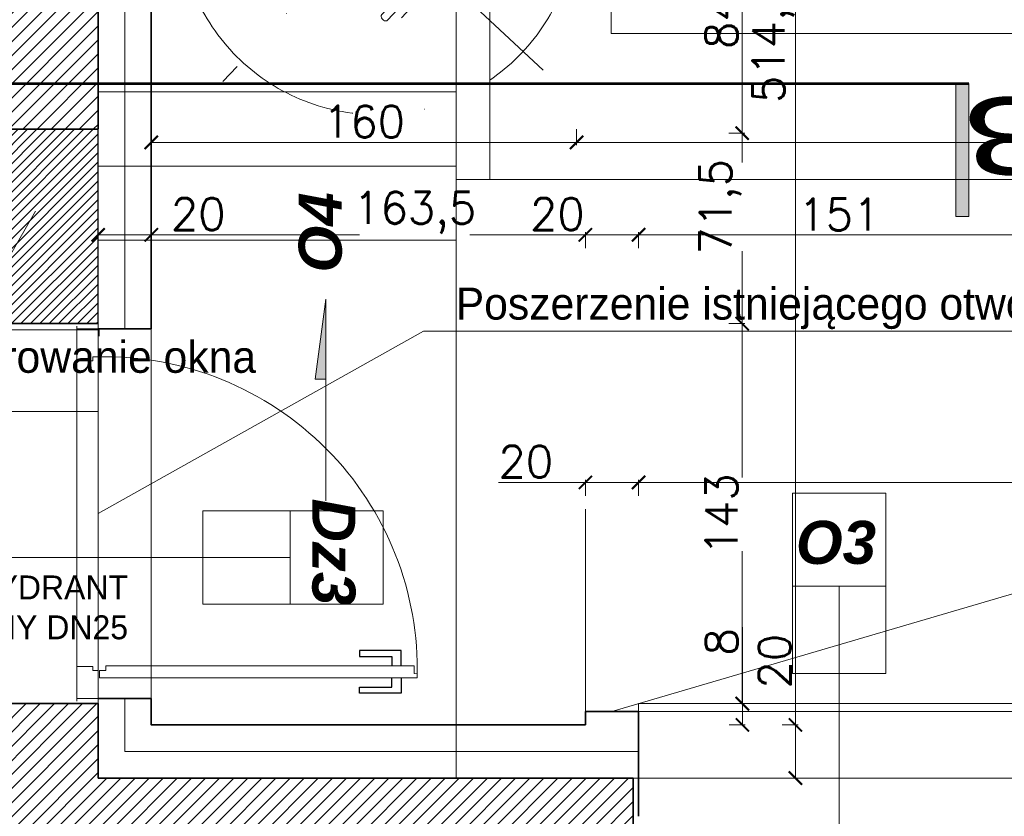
# Model space of a CAD drawing. Header units: millimetres. Extents: x -740 to 33545, y -26688 to 22494.
# Tile 173 of 256: x 9895 to 10265, y 10820 to 11120. Entities that reach past the tile are written whole.
import ezdxf
from ezdxf.lldxf.tags import DXFTag

# ---------------------------------------------------------------- set-up
doc = ezdxf.new("R2010")
doc.units = ezdxf.units.MM
doc.header["$MEASUREMENT"] = 0
doc.linetypes.add('ACAD_ISO10W100', pattern=[18, 12, -3, 0, -3])
doc.layers.get('Defpoints').update_dxf_attribs({"color": 252})
for name, color, linetype, lineweight in [('A_istniejące ściany', 252, 'Continuous', 35), ('A_izolacja', 252, 'Continuous', 9), ('A_l.przerywana', 252, 'ICAD_ISO03W100', 9), ('A_opisy', 252, 'Continuous', 15), ('k_wyburzenia widoczne', 252, 'PNEUMATIC2', 18), ('l. przekrojowa', 252, 'Continuous', 30), ('l.przerywana', 252, 'ICAD_ISO03W100', 5), ('l.widokowa', 252, 'Continuous', 15), ('l.wypełnien', 252, 'Continuous', 5), ('Nowe_820-G Rysunki Obrazki_Nr_pióra__1', 252, 'Continuous', 13), ('szraf1', 252, 'Continuous', 5), ('wymiarowanie', 252, 'Continuous', 9)]:
    doc.layers.add(name, color=color, linetype=linetype, lineweight=lineweight)
doc.layers.add('D-opis', color=252, linetype='Continuous')
doc.layers.add('stolarka', color=252, linetype='Continuous')
doc.styles.add('ARIALL', font='GOTHIC.TTF', dxfattribs={"height": 40})
doc.styles.add('ROMANS', font='romans')
doc.styles.add('styl2', font='simplex.shx')
doc.linetypes.add('BATTING', pattern='A,0.00254,-2.54,[134,ltypeshp.shx,S=2.54,R=0,X=-2.54,Y=0],-5.08,[134,ltypeshp.shx,S=2.54,R=180,X=2.54,Y=0],-2.54', length=10.16254)
tags = doc.linetypes.add('DASH', pattern=[15, 10, -5]).pattern_tags.tags
tags[6:7] = [DXFTag(74, 4), DXFTag(75, 0), DXFTag(340, '0'), DXFTag(46, 0.0), DXFTag(50, 0.0), DXFTag(44, 0.0), DXFTag(45, 0.0)]
tags[4:5] = [DXFTag(74, 4), DXFTag(75, 0), DXFTag(340, '0'), DXFTag(46, 0.0), DXFTag(50, 0.0), DXFTag(44, 0.0), DXFTag(45, 0.0)]
tags = doc.linetypes.add('ICAD_ISO03W100', pattern=[30, 12, -18]).pattern_tags.tags
tags[6:7] = [DXFTag(74, 4), DXFTag(75, 0), DXFTag(340, '0'), DXFTag(46, 1.0), DXFTag(50, 0.0), DXFTag(44, 0.0), DXFTag(45, 0.0)]
tags[4:5] = [DXFTag(74, 4), DXFTag(75, 0), DXFTag(340, '0'), DXFTag(46, 1.0), DXFTag(50, 0.0), DXFTag(44, 0.0), DXFTag(45, 0.0)]
doc.linetypes.add('PNEUMATIC2', pattern='A,0.5,-0.25,["//",Standard,S=0.2,R=0,X=-0.1,Y=-0.1],-0.25', length=1)
doc.dimstyles.new('Skala 1-50', dxfattribs={"dimtxt": 12, "dimasz": 5, "dimexe": 1, "dimexo": 1, "dimgap": 1.5, "dimtad": 1, "dimdec": 1, "dimrnd": 0.5, "dimtxsty": 'styl2', "dimblk": 'ARCHTICK', "dimcen": 5, "dimadec": 0, "dimazin": 0, "dimtfac": 1, "dimtdec": 1, "dimtmove": 1, "dimatfit": 3, "dimldrblk": 'ARCHTICK', "dimfxl": 0, "dimlwd": -1, "dimlwe": -1, "dimarcsym": 0})

# ---------------------------------------------------------------- blocks, each defined once
blk = doc.blocks.new('FOTEL-K')
at = {"linetype": 'ACAD_ISO10W100'}
for p, q in [((5.633, 7.569), (-5.633, -7.569)), ((7.569, -5.633), (-7.569, 5.633))]:
    blk.add_line(p, q, dxfattribs=at)
for p, q in [((0.222, 4.361), (4.187, 1.41)), ((-0.001, 2.861), (-0.108, 2.718)), ((-0.108, 2.718), (0.638, 2.163)), ((0.798, 2.266), (-0.001, 2.861)), ((1.062, 2.419), (5.201, -0.661)), ((1.629, 2.451), (1.412, 2.159)), ((1.827, 2.303), (1.61, 2.011)), ((-2.741, -0.82), (-2.635, -0.677)), ((-2.635, -0.677), (-1.889, -1.232)), ((-1.941, -1.415), (-2.741, -0.82)), ((6.489, -2.135), (5.265, -1.224)), ((6.591, -1.997), (5.367, -1.086)), ((-4.113, -1.465), (-0.148, -4.416)), ((5.289, -1.263), (2.729, -4.704)), ((2.127, -4.792), (-2.012, -1.712)), ((-1.663, -1.972), (-1.907, -2.301)), ((-1.465, -2.119), (-1.709, -2.448)), ((3.805, -5.74), (2.581, -4.829)), ((3.908, -5.603), (2.684, -4.692))]:
    blk.add_line(p, q)
for points in [[(4.297, 0.733), (4.246, 0.664, -0.414214), (4.065, 0.637), (-0.557, 4.077, -0.414214), (-0.584, 4.258), (-0.532, 4.327, -0.414214), (-0.352, 4.353), (4.271, 0.913, -0.414214)], [(6.473, -0.994), (6.427, -1.056, -0.414214), (6.307, -1.074), (5.103, -0.178, -0.414214), (5.085, -0.058), (5.132, 0.004, -0.414214), (5.252, 0.022), (6.456, -0.874, -0.414214)], [(0.556, -4.295), (0.505, -4.364, -0.414214), (0.324, -4.39), (-4.298, -0.95, -0.414214), (-4.325, -0.769), (-4.273, -0.7, -0.414214), (-4.093, -0.674), (0.53, -4.114, -0.414214)], [(2.811, -5.915), (2.857, -5.853, 0.414214), (2.839, -5.733), (1.636, -4.837, 0.414214), (1.515, -4.855), (1.469, -4.917, 0.414214), (1.487, -5.037), (2.691, -5.933, 0.414214)]]:
    blk.add_lwpolyline(points, format="xyb", close=True)
for points in [[(7.655, -2.789), (6.591, -1.997), (5.464, -3.512), (6.527, -4.304)], [(4.869, -6.532), (3.805, -5.74), (4.933, -4.225), (5.997, -5.017)]]:
    blk.add_lwpolyline(points, close=True)
blk.add_circle((0, 0), 8.291, dxfattribs=at)
for centre, radius, start, end in [((4.045, -3.01), 6.195, 118.7855, 167.9004), ((4.33, -3.223), 6.195, 118.7855, 167.9004), ((4.944, -1.006), 0.43, 323.343, 53.343), ((2.384, -4.447), 0.43, 233.343, 323.343)]:
    blk.add_arc(centre, radius, start, end)
blk = doc.blocks.new('_ArchTick')
at = {"color": 0, "linetype": 'ByBlock', "const_width": 0.15}
blk.add_lwpolyline([(-0.5, -0.5), (0.5, 0.5)], dxfattribs=at)
blk = doc.blocks.new('*D1753')
at = {"layer": 'Defpoints', "color": 0}
for p in [(9944.19, 11118.9), (10104.19, 11114.5), (10104.19, 11073.53)]:
    blk.add_point(p, dxfattribs=at)
at = {"layer": 'wymiarowanie', "color": 0}
for p, q in [((9944.19, 11078.53), (9944.19, 11072.53)), ((10104.19, 11078.53), (10104.19, 11072.53)), ((9944.19, 11073.53), (10104.19, 11073.53))]:
    blk.add_line(p, q, dxfattribs=at)
at = {"layer": 'wymiarowanie', "color": 0, "xscale": 5, "yscale": 5, "zscale": 5, "rotation": 180}
blk.add_blockref('_ArchTick', (9944.19, 11073.53), dxfattribs=at)
at = {"layer": 'wymiarowanie', "color": 0, "xscale": 5, "yscale": 5, "zscale": 5}
blk.add_blockref('_ArchTick', (10104.19, 11073.53), dxfattribs=at)
at = {"layer": 'wymiarowanie', "color": 0, "insert": (10024.19, 11081.33), "char_height": 12, "attachment_point": 5, "style": 'styl2'}
blk.add_mtext('160', dxfattribs=at)
blk = doc.blocks.new('*D1754')
at = {"layer": 'Defpoints', "color": 0}
for p in [(10104.19, 11114.5), (10706.25, 11114.5), (10706.25, 11073.53)]:
    blk.add_point(p, dxfattribs=at)
at = {"layer": 'wymiarowanie', "color": 0}
for p, q in [((10104.19, 11078.53), (10104.19, 11072.53)), ((10706.25, 11078.53), (10706.25, 11072.53)), ((10104.19, 11073.53), (10706.25, 11073.53))]:
    blk.add_line(p, q, dxfattribs=at)
at = {"layer": 'wymiarowanie', "color": 0, "xscale": 5, "yscale": 5, "zscale": 5, "rotation": 180}
blk.add_blockref('_ArchTick', (10104.19, 11073.53), dxfattribs=at)
at = {"layer": 'wymiarowanie', "color": 0, "xscale": 5, "yscale": 5, "zscale": 5}
blk.add_blockref('_ArchTick', (10706.25, 11073.53), dxfattribs=at)
at = {"layer": 'wymiarowanie', "color": 0, "insert": (10405.22, 11081.33), "char_height": 12, "attachment_point": 5, "style": 'styl2'}
blk.add_mtext('602', dxfattribs=at)
blk = doc.blocks.new('*D1892')
at = {"layer": 'Defpoints', "color": 0}
for p in [(10127.49, 10945.57), (10107.49, 10859.32), (10127.49, 10859.32)]:
    blk.add_point(p, dxfattribs=at)
at = {"layer": 'wymiarowanie', "color": 0}
for p, q in [((10107.49, 10945.57), (10074.83, 10945.57)), ((10107.49, 10940.57), (10107.49, 10946.57)), ((10107.49, 10945.57), (10127.49, 10945.57)), ((10127.49, 10940.57), (10127.49, 10946.57))]:
    blk.add_line(p, q, dxfattribs=at)
at = {"layer": 'wymiarowanie', "color": 0, "xscale": 5, "yscale": 5, "zscale": 5, "rotation": 180}
blk.add_blockref('_ArchTick', (10107.49, 10945.57), dxfattribs=at)
at = {"layer": 'wymiarowanie', "color": 0, "xscale": 5, "yscale": 5, "zscale": 5}
blk.add_blockref('_ArchTick', (10127.49, 10945.57), dxfattribs=at)
at = {"layer": 'wymiarowanie', "color": 0, "insert": (10085.07, 10953.37), "char_height": 12, "attachment_point": 5, "style": 'styl2'}
blk.add_mtext('20', dxfattribs=at)
blk = doc.blocks.new('*D1893')
at = {"layer": 'Defpoints', "color": 0}
for p in [(10641.65, 10945.57), (10127.49, 10859.32), (10641.65, 10859.32)]:
    blk.add_point(p, dxfattribs=at)
at = {"layer": 'wymiarowanie', "color": 0}
for p, q in [((10127.49, 10940.57), (10127.49, 10946.57)), ((10127.49, 10945.57), (10641.65, 10945.57)), ((10641.65, 10940.57), (10641.65, 10946.57))]:
    blk.add_line(p, q, dxfattribs=at)
at = {"layer": 'wymiarowanie', "color": 0, "xscale": 5, "yscale": 5, "zscale": 5, "rotation": 180}
blk.add_blockref('_ArchTick', (10127.49, 10945.57), dxfattribs=at)
at = {"layer": 'wymiarowanie', "color": 0, "xscale": 5, "yscale": 5, "zscale": 5}
blk.add_blockref('_ArchTick', (10641.65, 10945.57), dxfattribs=at)
at = {"layer": 'wymiarowanie', "color": 0, "insert": (10384.57, 10953.37), "char_height": 12, "attachment_point": 5, "style": 'styl2'}
blk.add_mtext('514', dxfattribs=at)
blk = doc.blocks.new('*D2100')
at = {"layer": 'Defpoints', "color": 0}
for p in [(10028.92, 11160.89), (10034.96, 11076.99), (10166.44, 11076.99)]:
    blk.add_point(p, dxfattribs=at)
at = {"layer": 'wymiarowanie', "color": 0}
for p, q in [((10161.44, 11160.89), (10167.44, 11160.89)), ((10166.44, 11160.89), (10166.44, 11076.99)), ((10161.44, 11076.99), (10167.44, 11076.99))]:
    blk.add_line(p, q, dxfattribs=at)
at = {"layer": 'wymiarowanie', "color": 0, "xscale": 5, "yscale": 5, "zscale": 5}
for p, rotation in [((10166.44, 11160.89), 90), ((10166.44, 11076.99), 270)]:
    blk.add_blockref('_ArchTick', p, dxfattribs=dict(at, rotation=rotation))
at = {"layer": 'wymiarowanie', "color": 0, "insert": (10158.64, 11118.94), "char_height": 12, "attachment_point": 5, "rotation": 90, "style": 'styl2'}
blk.add_mtext('84', dxfattribs=at)
blk = doc.blocks.new('*D2101')
at = {"layer": 'Defpoints', "color": 0}
for p in [(10034.96, 11076.99), (9924.19, 11005.32), (10166.44, 11005.32)]:
    blk.add_point(p, dxfattribs=at)
at = {"layer": 'wymiarowanie', "color": 0}
for p, q in [((10161.44, 11076.99), (10167.44, 11076.99)), ((10166.44, 11076.99), (10166.44, 11066)), ((10166.44, 11005.32), (10166.44, 11032.56)), ((10161.44, 11005.32), (10167.44, 11005.32))]:
    blk.add_line(p, q, dxfattribs=at)
at = {"layer": 'wymiarowanie', "color": 0, "xscale": 5, "yscale": 5, "zscale": 5}
for p, rotation in [((10166.44, 11076.99), 90), ((10166.44, 11005.32), 270)]:
    blk.add_blockref('_ArchTick', p, dxfattribs=dict(at, rotation=rotation))
at = {"layer": 'wymiarowanie', "color": 0, "insert": (10158.25, 11049.28), "char_height": 12, "attachment_point": 5, "rotation": 90, "style": 'styl2'}
blk.add_mtext('71,5', dxfattribs=at)
blk = doc.blocks.new('*D2103')
at = {"layer": 'Defpoints', "color": 0}
for p in [(9920.73, 11005.32), (9924.19, 10862.32), (10166.44, 10862.32)]:
    blk.add_point(p, dxfattribs=at)
at = {"layer": 'wymiarowanie', "color": 0}
for p, q in [((10161.44, 11005.32), (10167.44, 11005.32)), ((10166.44, 11005.32), (10166.44, 10947.43)), ((10166.44, 10862.32), (10166.44, 10919.7)), ((10161.44, 10862.32), (10167.44, 10862.32))]:
    blk.add_line(p, q, dxfattribs=at)
at = {"layer": 'wymiarowanie', "color": 0, "xscale": 5, "yscale": 5, "zscale": 5}
for p, rotation in [((10166.44, 11005.32), 90), ((10166.44, 10862.32), 270)]:
    blk.add_blockref('_ArchTick', p, dxfattribs=dict(at, rotation=rotation))
at = {"layer": 'wymiarowanie', "color": 0, "insert": (10158.64, 10933.56), "char_height": 12, "attachment_point": 5, "rotation": 90, "style": 'styl2'}
blk.add_mtext('143', dxfattribs=at)
blk = doc.blocks.new('*D2104')
at = {"layer": 'Defpoints', "color": 0}
for p in [(9924.19, 10862.32), (10041.42, 10854.32), (10166.55, 10854.32)]:
    blk.add_point(p, dxfattribs=at)
at = {"layer": 'wymiarowanie', "color": 0}
for p, q in [((10166.55, 10862.32), (10166.55, 10891.13)), ((10161.55, 10862.32), (10167.55, 10862.32)), ((10166.55, 10862.32), (10166.55, 10854.32)), ((10161.55, 10854.32), (10167.55, 10854.32))]:
    blk.add_line(p, q, dxfattribs=at)
at = {"layer": 'wymiarowanie', "color": 0, "xscale": 5, "yscale": 5, "zscale": 5}
for p, rotation in [((10166.55, 10862.32), 90), ((10166.55, 10854.32), 270)]:
    blk.add_blockref('_ArchTick', p, dxfattribs=dict(at, rotation=rotation))
at = {"layer": 'wymiarowanie', "color": 0, "insert": (10158.75, 10885.58), "char_height": 12, "attachment_point": 5, "rotation": 90, "style": 'styl2'}
blk.add_mtext('8', dxfattribs=at)
blk = doc.blocks.new('*D2106')
at = {"layer": 'Defpoints', "color": 0}
for p in [(10166.44, 11368.7), (10174.99, 10854.32), (10186.5, 10854.32)]:
    blk.add_point(p, dxfattribs=at)
at = {"layer": 'wymiarowanie', "color": 0}
for p, q in [((10181.5, 11368.7), (10187.5, 11368.7)), ((10186.5, 11368.7), (10186.5, 10854.32)), ((10181.5, 10854.32), (10187.5, 10854.32))]:
    blk.add_line(p, q, dxfattribs=at)
at = {"layer": 'wymiarowanie', "color": 0, "xscale": 5, "yscale": 5, "zscale": 5}
for p, rotation in [((10186.5, 11368.7), 90), ((10186.5, 10854.32), 270)]:
    blk.add_blockref('_ArchTick', p, dxfattribs=dict(at, rotation=rotation))
at = {"layer": 'wymiarowanie', "color": 0, "insert": (10178.15, 11111.51), "char_height": 12, "attachment_point": 5, "rotation": 90, "style": 'styl2'}
blk.add_mtext('514,5', dxfattribs=at)
blk = doc.blocks.new('*D2107')
at = {"layer": 'Defpoints', "color": 0}
for p in [(10174.99, 10854.32), (10171.87, 10834.32), (10186.5, 10834.32)]:
    blk.add_point(p, dxfattribs=at)
at = {"layer": 'wymiarowanie', "color": 0}
for p, q in [((10186.5, 10854.32), (10186.5, 10888.52)), ((10181.5, 10854.32), (10187.5, 10854.32)), ((10186.5, 10854.32), (10186.5, 10834.32)), ((10181.5, 10834.32), (10187.5, 10834.32))]:
    blk.add_line(p, q, dxfattribs=at)
at = {"layer": 'wymiarowanie', "color": 0, "xscale": 5, "yscale": 5, "zscale": 5}
for p, rotation in [((10186.5, 10854.32), 90), ((10186.5, 10834.32), 270)]:
    blk.add_blockref('_ArchTick', p, dxfattribs=dict(at, rotation=rotation))
at = {"layer": 'wymiarowanie', "color": 0, "insert": (10178.7, 10878.29), "char_height": 12, "attachment_point": 5, "rotation": 90, "style": 'styl2'}
blk.add_mtext('20', dxfattribs=at)
blk = doc.blocks.new('*D2112')
at = {"layer": 'Defpoints', "color": 0}
for p in [(9944.19, 11038.75), (9924.19, 10996.46), (9944.19, 10987.69)]:
    blk.add_point(p, dxfattribs=at)
at = {"layer": 'wymiarowanie', "color": 0}
for p, q in [((9924.19, 11033.75), (9924.19, 11039.75)), ((9924.19, 11038.75), (9944.19, 11038.75)), ((9944.19, 11033.75), (9944.19, 11039.75)), ((9944.19, 11038.75), (9972.07, 11038.75))]:
    blk.add_line(p, q, dxfattribs=at)
at = {"layer": 'wymiarowanie', "color": 0, "xscale": 5, "yscale": 5, "zscale": 5, "rotation": 180}
blk.add_blockref('_ArchTick', (9924.19, 11038.75), dxfattribs=at)
at = {"layer": 'wymiarowanie', "color": 0, "xscale": 5, "yscale": 5, "zscale": 5}
blk.add_blockref('_ArchTick', (9944.19, 11038.75), dxfattribs=at)
at = {"layer": 'wymiarowanie', "color": 0, "insert": (9961.83, 11046.55), "char_height": 12, "attachment_point": 5, "style": 'styl2'}
blk.add_mtext('20', dxfattribs=at)
blk = doc.blocks.new('*D2113')
at = {"layer": 'Defpoints', "color": 0}
for p in [(10107.49, 11038.75), (9944.19, 10987.69), (10107.49, 10935.57)]:
    blk.add_point(p, dxfattribs=at)
at = {"layer": 'wymiarowanie', "color": 0}
for p, q in [((9944.19, 11033.75), (9944.19, 11039.75)), ((9944.19, 11038.75), (10022.52, 11038.75)), ((10107.49, 11038.75), (10064.03, 11038.75)), ((10107.49, 11033.75), (10107.49, 11039.75))]:
    blk.add_line(p, q, dxfattribs=at)
at = {"layer": 'wymiarowanie', "color": 0, "xscale": 5, "yscale": 5, "zscale": 5, "rotation": 180}
blk.add_blockref('_ArchTick', (9944.19, 11038.75), dxfattribs=at)
at = {"layer": 'wymiarowanie', "color": 0, "xscale": 5, "yscale": 5, "zscale": 5}
blk.add_blockref('_ArchTick', (10107.49, 11038.75), dxfattribs=at)
at = {"layer": 'wymiarowanie', "color": 0, "insert": (10043.27, 11047.09), "char_height": 12, "attachment_point": 5, "style": 'styl2'}
blk.add_mtext('163,5', dxfattribs=at)
blk = doc.blocks.new('*D2114')
at = {"layer": 'Defpoints', "color": 0}
for p in [(10127.49, 11038.75), (10107.49, 10935.57), (10127.49, 10935.57)]:
    blk.add_point(p, dxfattribs=at)
at = {"layer": 'wymiarowanie', "color": 0}
for p, q in [((10107.49, 11033.75), (10107.49, 11039.75)), ((10107.49, 11038.75), (10127.49, 11038.75)), ((10127.49, 11033.75), (10127.49, 11039.75))]:
    blk.add_line(p, q, dxfattribs=at)
at = {"layer": 'wymiarowanie', "color": 0, "xscale": 5, "yscale": 5, "zscale": 5, "rotation": 180}
blk.add_blockref('_ArchTick', (10107.49, 11038.75), dxfattribs=at)
at = {"layer": 'wymiarowanie', "color": 0, "xscale": 5, "yscale": 5, "zscale": 5}
blk.add_blockref('_ArchTick', (10127.49, 11038.75), dxfattribs=at)
at = {"layer": 'wymiarowanie', "color": 0, "insert": (10096.94, 11046.55), "char_height": 12, "attachment_point": 5, "style": 'styl2'}
blk.add_mtext('20', dxfattribs=at)
blk = doc.blocks.new('*D2115')
at = {"layer": 'Defpoints', "color": 0}
for p in [(10278.43, 11038.75), (10127.49, 10935.57), (10278.43, 10854.32)]:
    blk.add_point(p, dxfattribs=at)
at = {"layer": 'wymiarowanie', "color": 0}
for p, q in [((10127.49, 11033.75), (10127.49, 11039.75)), ((10127.49, 11038.75), (10278.43, 11038.75)), ((10278.43, 11033.75), (10278.43, 11039.75))]:
    blk.add_line(p, q, dxfattribs=at)
at = {"layer": 'wymiarowanie', "color": 0, "xscale": 5, "yscale": 5, "zscale": 5, "rotation": 180}
blk.add_blockref('_ArchTick', (10127.49, 11038.75), dxfattribs=at)
at = {"layer": 'wymiarowanie', "color": 0, "xscale": 5, "yscale": 5, "zscale": 5}
blk.add_blockref('_ArchTick', (10278.43, 11038.75), dxfattribs=at)
at = {"layer": 'wymiarowanie', "color": 0, "insert": (10202.96, 11046.4), "char_height": 12, "attachment_point": 5, "style": 'styl2'}
blk.add_mtext('151', dxfattribs=at)

msp = doc.modelspace()

# ---------------------------------------------------------------- hatches: boundary and pattern name
at = {"layer": 'l.wypełnien'}
h = msp.add_hatch(dxfattribs=at)
h.set_pattern_fill('ANSI31', color=256, scale=30, style=0)
edge = h.paths.add_edge_path()
edge.add_line((8932.19, 10920.7), (8932.19, 10978.67))
edge.add_line((8932.19, 10978.67), (8932.19, 11023.17))
edge.add_line((8932.19, 11023.17), (8932.19, 11086.55))
edge.add_line((8932.19, 11086.55), (8932.19, 11090.05))
edge.add_line((8932.19, 11090.05), (8887.19, 11090.05))
edge.add_line((8887.19, 11090.05), (8887.19, 10920.7))
edge.add_line((8887.19, 10920.7), (8932.19, 10920.7))
h.paths.add_polyline_path([(9644.52, 11095.63), (9645.19, 11095.63), (9645.19, 11322.32), (9879.19, 11322.32), (9879.19, 11234.32), (9924.19, 11234.32), (9924.19, 11368.7), (9592.09, 11368.7), (9506.19, 11368.7), (9506.19, 11323.52), (9604.19, 11323.52), (9604.19, 11095.63)])
h.paths.add_polyline_path([(8887.19, 10686.04), (8932.19, 10686.04), (8932.19, 10794.52), (9246.19, 10794.52), (9246.19, 10833.52), (9259.19, 10833.52), (9259.19, 10907.02), (9235.19, 10907.02), (9235.19, 10833.52), (8932.19, 10833.52), (8932.19, 10920.7), (8887.19, 10920.7)])
h.paths.add_polyline_path([(8975.77, 11323.52), (9235.19, 11323.52), (9259.19, 11323.52), (9360.94, 11323.52), (9360.94, 11368.7), (8975.77, 11368.7)])
h.paths.add_polyline_path([(8887.19, 11368.7), (8887.19, 11236.3), (8907.93, 11236.3), (8932.19, 11236.3), (8932.19, 11323.52), (8975.77, 11323.52), (8975.77, 11368.7)])
h.paths.add_polyline_path([(9604.19, 11095.63), (9644.52, 11095.63), (9644.52, 11090.06), (9645.19, 11090.06), (9645.19, 11005.43), (9612.19, 11005.43), (9612.19, 11018.43), (9604.19, 11018.43)])
h.paths.add_polyline_path([(9924.19, 11095.63), (9924.19, 11158.89), (9879.19, 11158.89), (9879.19, 11095.63)])
h.paths.add_polyline_path([(9246.19, 10833.52), (9246.19, 10794.52), (9266.19, 10794.52), (9266.19, 10833.52)])
h.paths.add_polyline_path([(9879.19, 11078.49), (9924.19, 11078.59), (9924.19, 11095.63), (9879.19, 11095.63)])
h.paths.add_polyline_path([(9259.19, 10907.02), (9259.19, 10927.02), (9250.18, 10927.02), (9235.19, 10927.02), (9235.19, 10907.02)])
h.paths.add_polyline_path([(9235.19, 11072.32), (9235.19, 11052.32), (9259.19, 11052.32), (9259.19, 11072.32)])
h.paths.add_polyline_path([(9235.19, 11029.02), (9250.18, 11029.02), (9259.19, 11029.02), (9259.19, 11035.15), (9259.19, 11049.02), (9235.19, 11049.02)])
h.paths.add_polyline_path([(9235.19, 11323.52), (9235.19, 11303.52), (9259.19, 11303.52), (9259.19, 11323.52)])
h.paths.add_polyline_path([(9235.19, 11186.92), (9259.19, 11186.92), (9259.19, 11186.92), (9259.19, 11191.52), (9259.19, 11199.52), (9259.19, 11199.52), (9235.19, 11199.52), (9235.19, 11191.52)])
h.paths.add_polyline_path([(9235.19, 11174.32), (9247.19, 11174.32), (9259.19, 11174.32), (9259.19, 11174.32), (9259.19, 11186.92), (9259.19, 11186.92), (9235.19, 11186.92), (9235.19, 11174.32)])
h.paths.add_polyline_path([(9259.19, 11049.02), (9259.19, 11051.92), (9259.19, 11052.32), (9235.19, 11052.32), (9235.19, 11049.02), (9259.19, 11049.02)])
h = msp.add_hatch(dxfattribs=at)
h.set_pattern_fill('ANSI31', color=256, scale=20, style=0)
h.paths.add_polyline_path([(9879.19, 11078.49), (9879.19, 11005.32), (9924.19, 11005.32), (9924.19, 11078.49), (9879.19, 11078.49)])
h = msp.add_hatch(dxfattribs=at)
h.set_pattern_fill('ANSI31', color=256, scale=30, style=0)
h.paths.add_polyline_path([(8887.19, 10284.84), (8887.19, 10539.8), (8932.19, 10539.8), (8932.19, 10402.52), (9059.57, 10402.52), (9368.19, 10402.52), (9394.23, 10402.52), (9416.72, 10402.52), (9416.72, 10359.34), (9405.31, 10359.34), (9376.25, 10359.34), (8932.19, 10359.34), (8932.19, 10284.84)])
h.paths.add_polyline_path([(9871.19, 10801.99), (9871.19, 10791.99), (9878.23, 10791.99), (9890.23, 10791.99), (10052.23, 10791.99), (10052.23, 10564.52), (10066.23, 10564.52), (10066.23, 10706), (10066.23, 10711.93), (10066.23, 10711.98), (10066.23, 10728.73), (10066.23, 10765.23), (10066.23, 10776), (10066.23, 10781.93), (10066.23, 10781.98), (10066.23, 10781.93), (10066.23, 10776), (10066.22, 10776), (10066.23, 10781.93), (10066.23, 10781.98), (10066.23, 10791.99), (10125.49, 10791.99), (10125.49, 10808.08), (10125.49, 10819.93), (10125.49, 10834.32), (10058.81, 10834.32), (9924.19, 10834.32), (9924.19, 10862.32), (9879.19, 10862.32), (9879.19, 10834.32), (9871.19, 10834.32), (9871.19, 10801.99)])
h.paths.add_polyline_path([(9570.47, 10794.52), (9731.23, 10794.52), (9731.23, 10731.52), (9748.23, 10731.52), (9748.23, 10793.99), (9768.19, 10793.99), (9768.19, 10801.99), (9781.19, 10801.99), (9781.19, 10834.32), (9769.78, 10834.32), (9645.19, 10834.32), (9645.19, 10833.52), (9604.19, 10833.52), (9570.47, 10833.52)])
h.paths.add_polyline_path([(9394.23, 10794.52), (9428.47, 10794.52), (9428.47, 10833.52), (9388.19, 10833.52), (9388.19, 10794.52), (9394.23, 10794.52)])
h.paths.add_polyline_path([(9428.47, 10794.52), (9428.47, 10833.52), (9448.47, 10833.52), (9448.47, 10794.52)])
h.paths.add_polyline_path([(9550.47, 10794.52), (9570.47, 10794.52), (9570.47, 10833.52), (9550.47, 10833.52)])
h.paths.add_polyline_path([(9368.19, 10794.52), (9388.19, 10794.52), (9388.19, 10833.52), (9368.19, 10833.52)])
h.paths.add_polyline_path([(9604.19, 10833.52), (9604.19, 10849.32), (9645.19, 10849.32), (9645.19, 10833.52)])
h.paths.add_polyline_path([(9368.19, 10422.52), (9368.19, 10402.52), (9394.23, 10402.52), (9394.23, 10422.52)])
h.paths.add_polyline_path([(9368.19, 10774.52), (9394.23, 10774.52), (9394.23, 10794.52), (9368.19, 10794.52)])
at = {"layer": 'stolarka', "lineweight": 9}
msp.add_hatch(color=256, dxfattribs=at).paths.add_polyline_path([(10251.78, 11045.63), (10251.78, 11095.63), (10246.78, 11095.63), (10246.78, 11045.63)])
at = {"layer": 'wymiarowanie'}
msp.add_hatch(color=256, dxfattribs=at).paths.add_polyline_path([(10005.88, 10984.37), (10009.82, 11014.57), (10009.82, 10984.37)])

# ---------------------------------------------------------------- linework, layer by layer
at = {"layer": 'A_istniejące ściany'}
for points in [[(9924.19, 11078.59), (9924.19, 11158.89)], [(9924.19, 11120.5), (9924.19, 11092.56)], [(9879.19, 11078.49), (9924.19, 11078.49)], [(9924.19, 11078.49), (9902.27, 11078.49)], [(9924.19, 11005.32), (9879.19, 11005.32)], [(9924.19, 10862.32), (9879.19, 10862.32)], [(9924.19, 10834.32), (9924.19, 10862.32)], [(10125.49, 10834.32), (9924.19, 10834.32)], [(9924.19, 10834.32), (10041.87, 10834.32)], [(10125.49, 10791.99), (10125.49, 10834.32)], [(10125.49, 10834.32), (10125.49, 10819.93)]]:
    msp.add_lwpolyline(points, dxfattribs=at)
at = {"layer": 'A_izolacja', "lineweight": 35}
for p, q in [((9924.19, 11003.32), (9944.19, 11003.32)), ((9924.19, 10864.32), (9944.19, 10864.32)), ((10127.49, 10819.93), (10127.49, 10854.32))]:
    msp.add_line(p, q, dxfattribs=at)
at = {"layer": 'A_izolacja', "linetype": 'BATTING', "ltscale": 0.1}
for points in [[(9934.19, 11003.32), (9934.19, 11160.89)], [(10127.49, 10844.32), (9934.19, 10844.32), (9934.19, 10864.32)]]:
    msp.add_lwpolyline(points, dxfattribs=at)
at = {"layer": 'A_izolacja', "lineweight": 35}
for points in [[(9944.19, 11003.32), (9944.19, 11160.89)], [(10107.49, 10854.32), (9944.19, 10854.32), (9944.19, 10864.32)], [(10127.49, 10854.32), (10127.49, 10856.32), (10127.49, 10859.32), (10107.49, 10859.32), (10107.49, 10854.32)]]:
    msp.add_lwpolyline(points, dxfattribs=at)
at = {"layer": 'A_l.przerywana', "ltscale": 0.3}
msp.add_line((9944.19, 11003.32), (9944.19, 10864.32), dxfattribs=at)
for points in [[(9924.19, 11078.59), (9924.19, 11003.15)], [(10125.49, 10834.32), (10280.43, 10834.32)], [(10125.49, 10834.32), (10280.43, 10834.32)]]:
    msp.add_lwpolyline(points, dxfattribs=at)
at = {"layer": 'A_opisy'}
for p, q in [((9857.45, 10917.32), (9990.92, 10917.32)), ((10202.96, 10901.06), (10202.96, 10767.59))]:
    msp.add_line(p, q, dxfattribs=at)
at = {"layer": 'A_opisy', "ltscale": 0.3}
for points in [[(10220.49, 10941.59), (10220.49, 10906.54), (10185.43, 10906.54), (10185.43, 10941.59)], [(9963.53, 10934.85), (9996.4, 10934.85), (9996.4, 10917.32), (9963.53, 10917.32)], [(9996.4, 10899.8), (10031.46, 10899.8), (10031.46, 10934.85), (9996.4, 10934.85)], [(9963.53, 10917.32), (9996.4, 10917.32), (9996.4, 10899.8), (9963.53, 10899.8)], [(10185.43, 10906.54), (10185.43, 10873.66), (10202.96, 10873.66), (10202.96, 10906.54)], [(10202.96, 10906.54), (10202.96, 10873.66), (10220.49, 10873.66), (10220.49, 10906.54)]]:
    msp.add_lwpolyline(points, close=True, dxfattribs=at)
at = {"layer": 'D-opis', "linetype": 'DASH', "lineweight": 0, "ltscale": 2.5, "const_width": 1}
msp.add_lwpolyline([(10251.78, 11095.63), (8796.61, 11095.63)], dxfattribs=at)
at = {"layer": 'k_wyburzenia widoczne', "ltscale": 20}
for points in [[(10058.81, 11059.54), (10058.81, 11176.38)], [(10071.51, 11059.54), (10071.51, 11176.38)], [(10058.81, 11092.56), (9924.19, 11092.56)], [(10058.81, 11064.62), (9924.19, 11064.62)], [(10312.81, 11059.54), (10058.81, 11059.54)], [(10058.81, 11059.54), (10058.81, 10834.32)], [(10058.81, 11036.68), (9924.19, 11036.68)]]:
    msp.add_lwpolyline(points, dxfattribs=at)
at = {"layer": 'k_wyburzenia widoczne', "ltscale": 15}
for points in [[(9924.19, 11003.05), (9879.19, 11003.05)], [(9924.19, 11003.05), (9924.19, 10972.32)], [(9924.19, 10996.04), (9924.19, 10996.88)], [(9924.19, 10996.88), (9924.19, 10996.04)], [(9924.19, 10996.04), (9924.19, 10996.88)], [(9924.19, 10996.88), (9924.19, 10996.04)], [(9924.19, 10996.04), (9924.19, 10995.19)], [(9924.19, 10995.19), (9924.19, 10996.04)], [(9924.19, 10996.04), (9924.19, 10995.19)], [(9924.19, 10995.19), (9924.19, 10996.04)], [(9879.19, 10972.32), (9924.19, 10972.32)]]:
    msp.add_lwpolyline(points, dxfattribs=at)
at = {"layer": 'k_wyburzenia widoczne', "linetype": 'Continuous', "lineweight": 13, "ltscale": 15}
msp.add_lwpolyline([(9924.57, 11003.05), (9924.57, 11000.55)], dxfattribs=at)
at = {"layer": 'l. przekrojowa'}
msp.add_lwpolyline([(9879.19, 11078.49), (9879.19, 11005.32), (9924.19, 11005.32), (9924.19, 11078.49)], dxfattribs=at)
at = {"layer": 'l.przerywana', "ltscale": 0.3}
msp.add_line((10641.65, 10859.32), (10127.49, 10859.32), dxfattribs=at)
msp.add_lwpolyline([(9916.19, 10864.32), (9916.19, 11003.32), (9924.19, 11003.32), (9924.19, 10864.32)], close=True, dxfattribs=at)
at = {"layer": 'l.przerywana', "lineweight": 13, "ltscale": 0.3}
msp.add_lwpolyline([(9924.19, 10836.02), (9924.19, 10974.02)], dxfattribs=at)
at = {"layer": 'l.widokowa'}
for points in [[(10117.19, 11244.5), (10117.19, 11114.5)], [(10706.25, 11114.5), (10117.19, 11114.5)], [(10641.65, 10859.32), (10641.65, 10862.32), (10127.49, 10862.32), (10127.49, 10859.32)]]:
    msp.add_lwpolyline(points, dxfattribs=at)
at = {"layer": 'l.wypełnien'}
msp.add_line((9924.19, 10933.82), (10046.55, 11002.5), dxfattribs=at)
at = {"layer": 'Nowe_820-G Rysunki Obrazki_Nr_pióra__1', "linetype": 'Continuous', "lineweight": 13}
msp.add_lwpolyline([(9943.66, 11092.56), (9924.19, 11092.56)], dxfattribs=at)
at = {"layer": 'stolarka', "lineweight": 9}
for p, q in [((9916.19, 11004.32), (9916.19, 10991.32)), ((9924.19, 10992.84), (9924.19, 11004.32)), ((9924.19, 11003.32), (9916.19, 11003.32)), ((9916.19, 10991.32), (9922.21, 10991.32)), ((9922.21, 10991.32), (9922.21, 10992.84)), ((9922.21, 10992.84), (9924.19, 10992.84)), ((9916.19, 10863.32), (9916.19, 10876.32)), ((9916.19, 10876.32), (9922.21, 10876.32)), ((9922.21, 10876.32), (9922.21, 10874.81)), ((9922.21, 10874.81), (9924.19, 10874.81)), ((9924.19, 10874.81), (9924.19, 10863.32)), ((9924.76, 10874.81), (9924.76, 10872.02)), ((9927.06, 10874.81), (9924.76, 10874.81)), ((10043.03, 10876.55), (9927.06, 10876.55)), ((9927.06, 10876.55), (9927.06, 10874.81)), ((10043.03, 10873.71), (10043.03, 10876.55)), ((9924.76, 10872.02), (10044.19, 10872.02)), ((10044.17, 10873.53), (10043.03, 10873.71)), ((10044.19, 10872.02), (10044.17, 10873.53)), ((9924.19, 10864.32), (9916.19, 10864.32))]:
    msp.add_line(p, q, dxfattribs=at)
at = {"layer": 'stolarka'}
for p, q in [((10038.12, 10882.35), (10022.45, 10882.35)), ((10022.45, 10882.35), (10022.45, 10880.03)), ((10038.12, 10876.55), (10038.12, 10882.35)), ((10022.45, 10880.03), (10034.64, 10880.03)), ((10034.64, 10880.03), (10034.64, 10876.55)), ((10034.64, 10868.54), (10034.64, 10872.02)), ((10038.12, 10872.02), (10038.12, 10866.22)), ((10022.45, 10866.22), (10022.45, 10868.54)), ((10022.45, 10868.54), (10034.64, 10868.54)), ((10038.12, 10866.22), (10022.45, 10866.22))]:
    msp.add_line(p, q, dxfattribs=at)
at = {"layer": 'stolarka', "lineweight": 9}
for points in [[(10151.78, 11095.63), (10251.78, 11095.63)], [(10251.78, 11095.63), (10251.78, 11045.63), (10246.78, 11045.63), (10246.78, 11095.63), (10251.78, 11095.63)]]:
    msp.add_lwpolyline(points, dxfattribs=at)
at = {"layer": 'stolarka', "linetype": 'ICAD_ISO03W100', "lineweight": 13, "ltscale": 0.3}
msp.add_arc((9926.67, 10875.3), 117.56, 358.4014, 91.2108, dxfattribs=at)
at = {"layer": 'wymiarowanie'}
for p, q in [((9863.01, 10982.47), (9900.64, 11047.65)), ((10117.49, 10859.32), (10654.04, 11017.27)), ((10009.82, 11014.57), (10005.88, 10984.37)), ((10009.82, 10938.66), (10009.82, 11014.57)), ((10046.55, 11002.5), (10310.21, 11002.5)), ((10005.88, 10984.37), (10009.82, 10984.37))]:
    msp.add_line(p, q, dxfattribs=at)
at = {"layer": 'wymiarowanie', "linetype": 'ICAD_ISO03W100', "ltscale": 0.2}
msp.add_line((10107.49, 10935.57), (10107.49, 10859.32), dxfattribs=at)

# ---------------------------------------------------------------- block references
at = {"layer": 'szraf1', "linetype": 'ByBlock', "xscale": -9.036144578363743, "yscale": 9.03614457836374, "zscale": 9.036144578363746, "rotation": 190.3790015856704}
msp.add_blockref('FOTEL-K', (10029.26, 11158.85), dxfattribs=at)

# ---------------------------------------------------------------- texts
at = {"layer": 'A_opisy', "ltscale": 0.3, "char_height": 16.2, "width": 109.7533, "attachment_point": 9, "style": 'ARIALL'}
for s, insert, rotation in [('{\\fArial|b1|i1|c238|p34;O4}', (10016.05, 11054.73), 90), ('{\\fArial|b1|i1|c238|p34;Dz3}', (10004.54, 10899.31), 270)]:
    msp.add_mtext(s, dxfattribs=dict(at, insert=insert, rotation=rotation))
at = {"layer": 'A_opisy', "ltscale": 0.3, "insert": (10216.83, 10914.68), "char_height": 16.2, "width": 109.7533, "attachment_point": 9, "style": 'ARIALL'}
msp.add_mtext('{\\fArial|b1|i1|c238|p34;O3}', dxfattribs=at)
at = {"layer": 'wymiarowanie', "insert": (10289, 11060.91), "char_height": 30, "width": 87.1863, "attachment_point": 1, "rotation": 180}
msp.add_mtext('{\\fCentury Gothic|b0|i0|c238|p0;\\W1.5;B}', dxfattribs=at)
at = {"layer": 'wymiarowanie', "linetype": 'Continuous', "char_height": 12, "width": 327.6277, "attachment_point": 3, "style": 'ROMANS'}
for s, insert in [('{\\fCentury Gothic|b0|i0|c238|p0;Poszerzenie istniejącego otworu }{\\fCentury Gothic|b0|i0|c238|p0;drzwiowego }\\P{\\fCentury Gothic|b0|i0|c238|p0; }', (10378.02, 11018.85)), ('{\\fCentury Gothic|b0|i0|c238|p0;Zamurowanie okna }\\P{\\fCentury Gothic|b0|i0|c238|p0; }', (9983.61, 10998.82))]:
    msp.add_mtext(s, dxfattribs=dict(at, insert=insert))
at = {"layer": 'wymiarowanie', "insert": (9935.45, 10910.55), "char_height": 9, "width": 232.4726, "attachment_point": 3}
msp.add_mtext('{\\fCentury Gothic|b0|i0|c238|p0;HYDRANT }\\P{\\fCentury Gothic|b0|i0|c238|p0;WEWNĘTRZNY DN25} ', dxfattribs=at)

# ---------------------------------------------------------------- dimensions: what is measured, and where the dimension line sits
at = {"layer": 'wymiarowanie'}
for base, p1, p2, picture, middle in [((10186.5, 10854.32), (10166.44, 11368.7), (10174.99, 10854.32), '*D2106', (10178.15, 11111.51)), ((10166.44, 11076.99), (10028.92, 11160.89), (10034.96, 11076.99), '*D2100', (10158.64, 11118.94))]:
    dim = msp.add_linear_dim(base=base, p1=p1, p2=p2, angle=90, dimstyle='Skala 1-50', dxfattribs=at)
    dim.commit()
    dim.dimension.update_dxf_attribs({"geometry": picture, "text_midpoint": middle})
for base, p1, p2, picture, middle in [((10104.19, 11073.53), (9944.19, 11118.9), (10104.19, 11114.5), '*D1753', (10024.19, 11081.33)), ((10706.25, 11073.53), (10104.19, 11114.5), (10706.25, 11114.5), '*D1754', (10405.22, 11081.33)), ((10278.43, 11038.75), (10127.49, 10935.57), (10278.43, 10854.32), '*D2115', (10202.96, 11046.4)), ((10641.65, 10945.57), (10127.49, 10859.32), (10641.65, 10859.32), '*D1893', (10384.57, 10953.37))]:
    dim = msp.add_linear_dim(base=base, p1=p1, p2=p2, dimstyle='Skala 1-50', dxfattribs=at)
    dim.commit()
    dim.dimension.update_dxf_attribs({"geometry": picture, "text_midpoint": middle})
for base, p1, p2, picture, middle in [((10166.44, 11005.32), (10034.96, 11076.99), (9924.19, 11005.32), '*D2101', (10166.44, 11049.28)), ((10166.44, 10862.32), (9920.73, 11005.32), (9924.19, 10862.32), '*D2103', (10166.44, 10933.56)), ((10166.55, 10854.32), (9924.19, 10862.32), (10041.42, 10854.32), '*D2104', (10166.55, 10885.58)), ((10186.5, 10834.32), (10174.99, 10854.32), (10171.87, 10834.32), '*D2107', (10186.5, 10878.29))]:
    dim = msp.add_linear_dim(base=base, p1=p1, p2=p2, angle=90, dimstyle='Skala 1-50', dxfattribs=at)
    dim.commit()
    dim.dimension.update_dxf_attribs({"geometry": picture, "text_midpoint": middle, "dimtype": 160})
for base, p1, p2, picture, middle in [((9944.19, 11038.75), (9924.19, 10996.46), (9944.19, 10987.69), '*D2112', (9961.83, 11039.49)), ((10107.49, 11038.75), (9944.19, 10987.69), (10107.49, 10935.57), '*D2113', (10043.27, 11038.75)), ((10127.49, 11038.75), (10107.49, 10935.57), (10127.49, 10935.57), '*D2114', (10096.94, 11038.75)), ((10127.49, 10945.57), (10107.49, 10859.32), (10127.49, 10859.32), '*D1892', (10085.07, 10945.57))]:
    dim = msp.add_linear_dim(base=base, p1=p1, p2=p2, dimstyle='Skala 1-50', dxfattribs=at)
    dim.commit()
    dim.dimension.update_dxf_attribs({"geometry": picture, "text_midpoint": middle, "dimtype": 160})

doc.saveas('drawing.dxf')
